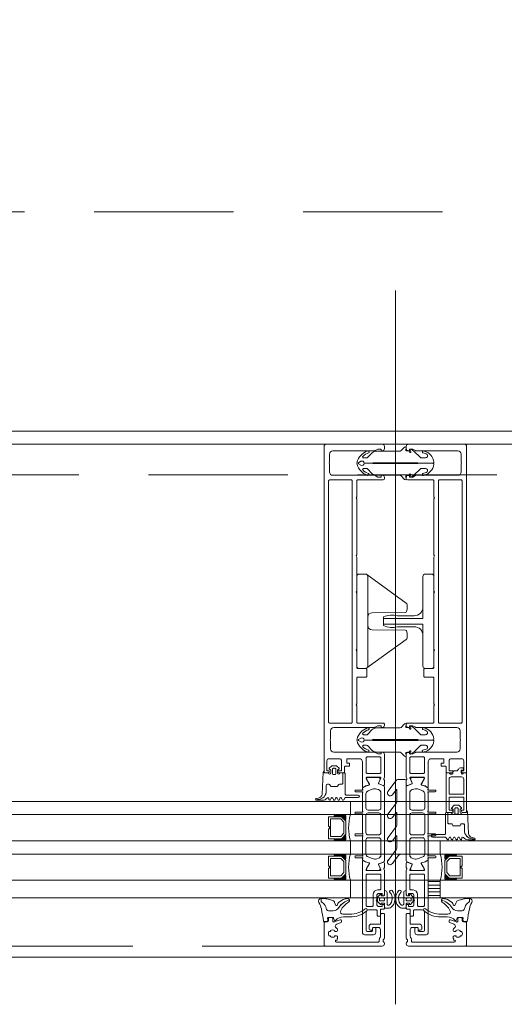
# Model space of a CAD drawing. Header units: millimetres. Extents: x 144573 to 336993, y 74252 to 247042.
# Tile 121 of 256: x 163815 to 164036, y 174594 to 175043. Entities that reach past the tile are written whole.
import ezdxf

# ---------------------------------------------------------------- set-up
doc = ezdxf.new("R2010")
doc.units = ezdxf.units.MM
doc.linetypes.add('ČÁRKOVANÁ', pattern=[19.05, 12.7, -6.35])
doc.layers.add('FASÁDA DETAILNÍ', color=255, linetype='Continuous', lineweight=0)

# ---------------------------------------------------------------- blocks, each defined once
blk = doc.blocks.new('284336')
for points in [[(-0.7, -9.6), (-10, -9.6, 0.414511), (-10.51, -10.11), (-10.51, -15.51, -1), (-11.69, -15.51), (-11.69, -9.6), (-12.69, -8.95, -0.668884), (-12.6, -8.23), (-11.99, -8.01, 0.766384), (-11.99, -7.21), (-12.6, -6.99, -0.76831), (-12.6, -6.23), (-11.99, -6.01, 0.766384), (-11.99, -5.21), (-12.6, -4.99, -0.76831), (-12.6, -4.23), (-11.99, -4.01, 0.766384), (-11.99, -3.21), (-12.6, -2.99, -0.877523), (-12.5, -2.22), (-12.1, -2.22, 0.698129), (-11.83, -1.5, -0.220231), (-12.89, 0.78), (-12.89, 3.45, -0.157143), (-12.82, 3.68), (-12.69, 3.42, -0.067482), (-12.48, 2.53, 0.393136), (-8.66, -1.02), (-6.1, -1.02, -0.414214), (-5.61, -1.51), (-5.61, -2.22, -0.267949), (-5.85, -2.65), (-6.35, -2.93, 0.267949), (-6.61, -3.38), (-6.61, -5.84, 0.267949), (-6.35, -6.29), (-5.85, -6.57, -0.267949), (-5.61, -7), (-5.61, -8.11, 0.414215), (-5.1, -8.62), (-0.41, -8.62), (-0.41, -9.31, -0.414212), (-0.7, -9.6)], [(-0.41, 0), (-0.41, -2, 0.990243), (-0.4, -3.02), (0.9, -3.02, 0.414214), (1.21, -2.71), (1.21, -2.61, -0.668123), (1.71, -2.4), (2.75, -3.45, -0.199004), (2.89, -3.79), (2.89, -5.43, -0.199038), (2.75, -5.77), (1.71, -6.82, -0.668191), (1.21, -6.61), (1.21, -6.51, 0.414214), (0.9, -6.2), (-0.4, -6.2, 0.990269), (-0.41, -7.22), (-0.41, -8.6), (-5.1, -8.6, -0.414215), (-5.59, -8.11), (-5.59, -7, 0.267949), (-5.84, -6.56), (-6.34, -6.27, -0.267949), (-6.59, -5.84), (-6.59, -3.38, -0.267949), (-6.34, -2.95), (-5.84, -2.66, 0.267949), (-5.59, -2.22), (-5.59, -1.51, 0.414214), (-6.1, -1), (-8.66, -1, -0.393156), (-12.46, 2.53, 0.067572), (-12.67, 3.43), (-12.8, 3.7, -0.637545), (-12.12, 3.53), (-11.92, 2.53, 0.344315), (-10.06, 0.91), (0, 0.38, -0.406913), (0.39, 0), (-0.41, 0)], [(1.7, -4.31, 0.414235), (1.2, -3.81), (-0.7, -3.81, 0.414214), (-1.2, -4.31), (-1.2, -4.91, 0.414214), (-0.7, -5.41), (1.2, -5.41, 0.414235), (1.7, -4.91), (1.7, -4.31)]]:
    blk.add_lwpolyline(points, format="xyb", close=True)
blk = doc.blocks.new('nesystémový nástavec 18')
for p, q in [((-17.5, 9.3), (-15.36, 9.3)), ((-15.36, 9.3), (0, 9.3)), ((0, 9.3), (0, 7.8)), ((-18, 6.8), (-18, 8.8)), ((-17, 6.3), (-17.5, 6.3)), ((-11, 8), (-17, 8)), ((-17, 8), (-17, 6.3)), ((-11, 1.3), (-11, 8)), ((-2.8, 8), (-9.7, 8)), ((-9.7, 1.3), (-9.7, 8)), ((-1.8, 2.3), (-1.8, 7)), ((-0.5, 7.3), (-0.5, 6.8)), ((0, 6.3), (0.55, 6.3)), ((0.55, 6.3), (0.95, 5.9)), ((0.95, 5.9), (0.95, 4.8)), ((0.95, 4.8), (0.95, 4.14)), ((-18, 0.5), (-18, 1.8)), ((-17.5, 2.3), (-17, 2.3)), ((-1.8, 0), (-17.5, 0)), ((-17, 2.3), (-17, 1.3)), ((-17, 1.3), (-11, 1.3)), ((-9.7, 1.3), (-2.8, 1.3)), ((0, 0), (-1.8, 0)), ((-0.4, 2.23), (-0.5, 2.04)), ((-0.5, 2.04), (-0.5, 2)), ((1.2, 2.44), (0, 2.44)), ((0, 1.5), (0, 0)), ((0.95, 4.14), (1.2, 4.14)), ((1.2, 1.85), (1.2, 2.44)), ((1.4, 3.94), (1.4, 3.84)), ((1.6, 3.64), (1.6, 3.64)), ((1.8, 1.37), (1.7, 1.35)), ((2.25, 1.63), (1.8, 1.37)), ((2.4, 2.84), (2.4, 1.89))]:
    blk.add_line(p, q)
for centre, radius, start, end in [((-17.5, 8.8), 0.5, 90, 180), ((-15.36, 9.8), 0.5, 270, 270.084), ((-17.5, 6.8), 0.5, 180.0012, 269.9988), ((-2.8, 7), 1, 0, 90), ((0, 7.3), 0.5, 89.9955, 180.0071), ((0, 6.8), 0.5, 179.9949, 270.006), ((0.75, 4.8), 0.2, 359.9656, 0.0344), ((-17.5, 1.8), 0.5, 89.999, 180.0002), ((-17.5, 0.5), 0.5, 180, 270), ((-2.8, 2.3), 1, 270, 0), ((0, 2), 0.5, 179.9716, 270.0327), ((0, 1.94), 0.5, 89.9975, 144.0007), ((1.2, 3.94), 0.2, 359.9707, 90.0249), ((1.7, 1.85), 0.5, 179.9991, 270), ((1.6, 3.84), 0.2, 179.9737, 270.035), ((1.6, 2.84), 0.8, 0.0065, 89.9919), ((2.1, 1.89), 0.3, 299.9815, 0.0183)]:
    blk.add_arc(centre, radius, start, end)
blk = doc.blocks.new('433270')
blk.add_lwpolyline([(1, 0, 0.414364), (0, -1), (0, -1.4, 0.255924), (0.23, -1.83, -0.547723), (0.23, -3.17, 0.255924), (0, -3.6), (0, -14.6, 0.414214), (0.3, -14.9), (1.2, -14.9, 0.414214), (1.7, -14.4), (1.7, -10.3, -0.414214), (2, -10), (6, -10, 0.414248), (7, -9), (7, -7.7, 0.414179), (6.5, -7.2), (5.7, -7.2, 0.414232), (5.4, -7.5), (5.4, -8.2, -0.414198), (5.1, -8.5), (2.8, -8.5, -0.414204), (1.8, -7.5), (1.8, -4.49, -0.147432), (1.97, -3.94, 0.147461), (2.4, -2.5), (2.4, -2.3, -0.414214), (2.9, -1.8), (21.87, -1.8, -0.668178), (22.22, -2.65), (22.16, -2.72, 1), (21.59, -3.29), (21.52, -3.35, 0.198912), (21.38, -3.71), (21.38, -4.05, 0.414214), (22.08, -4.75), (22.38, -4.75, 0.576988), (22.64, -4.3, -0.311246), (24.56, -4.3, 0.576988), (24.82, -4.75), (25.3, -4.75, -0.260065), (25.3, -6.65), (24.82, -6.65, 0.576988), (24.56, -7.1, -0.311246), (22.64, -7.1, 0.576988), (22.38, -6.65), (22.08, -6.65, 0.414214), (21.38, -7.35), (21.38, -7.61, 0.267949), (21.63, -8.04), (21.89, -8.2, -0.637047), (21.73, -10), (19.83, -10.7, 0.315299), (19.5, -11.17), (19.5, -11.49, 0.520567), (20.17, -11.96), (22.83, -10.99, -0.520567), (23.5, -11.46), (23.5, -12.5, 0.414062), (24, -13), (25, -13, 0.414186), (25.5, -12.5), (25.5, -11.5, -0.414182), (26, -11), (27, -11, 0.414214), (27.5, -10.5), (27.5, -0.5, 0.414214), (27, 0), (1, 0)], format="xyb", close=True)
blk = doc.blocks.new('284325')
for points in [[(0.84, -5.23, -0.560316), (0.94, -4.73), (1.94, -4.36, 0.3153), (2.14, -4.08), (2.14, -1.89, 0.451558), (1.8, -1.59), (0.9, -1.7, -0.399586), (0.57, -1.46), (0.3, -0.07, -0.415977), (0.53, 0.29, 0.024107), (6.15, 1.24, 0.076636), (8.99, 2.34, -0.577615), (10.79, 1.3), (10.02, 1.37, 0.283171), (9.08, 0.9, -0.168429), (7.07, -0.74), (5.9, -1.16, 0.315302), (5.24, -2.1), (5.24, -4.21, 0.269719), (6.76, -6.82, -0.194797), (10.18, -11.53, -0.342663), (9.17, -11.17, 0.119207), (5.43, -7.59, 0.578571), (3.63, -8.62), (3.63, -11.77, 0.176415), (6.16, -18.72, -1), (5.24, -19.49, -0.176415), (2.43, -11.77), (2.43, -8.89, 0.208286), (0.84, -5.23)], [(8.95, -6.65), (10.32, -8.78, -0.134555), (10.79, -10.63, -0.339795), (10.19, -11.53, 0.194788), (6.76, -6.81, -0.269736), (5.25, -4.21), (5.25, -2.1, -0.315302), (5.9, -1.17), (7.07, -0.74, 0.168429), (9.09, 0.89, -0.283167), (10.01, 1.36), (10.79, 1.29), (10.79, -0.74, -0.070852), (10.71, -1.3), (9.95, -3.93, -0.241839), (9.08, -4.83), (7.93, -5.22, 0.836024), (8.08, -6.19), (8.11, -6.19, -0.255349), (8.95, -6.65)]]:
    blk.add_lwpolyline(points, format="xyb", close=True)
blk = doc.blocks.new('244748_a')
blk.add_lwpolyline([(8.32, -1.69, 0.082248), (6.34, -0.9, -1.09695), (6.94, -0.1, -0.315353), (11.26, -5.15, -0.480529), (10.87, -5.64), (4.27, -5.64), (4.08, -5.45), (-16.53, -5.45), (-16.72, -5.64), (-20.43, -5.64, 0.574019), (-21.93, -4.78), (-22.99, -5.4, 0.524827), (-22.99, -5.9), (-21.93, -6.52, 0.574021), (-20.43, -5.66), (-16.72, -5.66), (-16.53, -5.85), (4.08, -5.85), (4.27, -5.66), (10.87, -5.66, -0.480529), (11.26, -6.15, -0.326229), (6.88, -11.09, -1.09695), (6.28, -10.3, 0.081457), (8.32, -9.61, 0.599203), (7.48, -8.05), (5.52, -8.05, 0.198965), (5.17, -8.2), (2.22, -11.15), (0.93, -12.01, -0.738038), (0.51, -11.62), (0.87, -11, 1), (0.35, -10.7), (0, -11.3), (-0.98, -11.3, 0.619205), (-1.45, -12.06), (-1.28, -12.43, -0.808139), (-2.04, -13.04), (-3.63, -11.44, 0.198906), (-4.34, -11.15), (-14.99, -11.15, -0.198936), (-16.76, -10.42), (-18.98, -8.2, 0.198942), (-19.33, -8.05), (-20.67, -8.05, 0.500217), (-21.09, -8.73, 0.122037), (-18.5, -10.27, -1.093735), (-19.1, -11.07, -0.240768), (-23.7, -6.07, -0.106226), (-23.7, -5.23, -0.256232), (-19, -0.13, -1.093735), (-18.4, -0.92, 0.116856), (-21.09, -2.57, 0.500217), (-20.67, -3.25), (-19.33, -3.25, 0.198942), (-18.98, -3.1), (-16.75, -0.88, -0.198936), (-14.99, -0.15), (-4.34, -0.15, 0.198907), (-3.63, 0.14), (-2.04, 1.74, -0.808139), (-1.28, 1.13), (-1.45, 0.76, 0.619205), (-0.98, 0), (0, 0), (0.35, -0.6, 1), (0.87, -0.3), (0.51, 0.32, -0.738038), (0.93, 0.71), (2.22, -0.15), (5.17, -3.1, 0.198965), (5.52, -3.25), (7.48, -3.25, 0.599203)], format="xyb", close=True)
blk = doc.blocks.new('236134_0100_s_v')
for points in [[(22.8, -23), (22.8, -5), (42, -5, 0.414214), (43, -4), (43, -1, 0.414214), (42, 0), (1, 0, 0.414214), (0, -1), (0, -4, 0.414214), (1, -5), (20.2, -5), (20.2, -23)], [(15, -5, -0.414214), (19, -9), (19, -16.57, 0.165764), (19.53, -23), (23.47, -23, 0.165764), (24, -16.57), (24, -9, -0.414214), (28, -5)]]:
    blk.add_lwpolyline(points, format="xyb")
blk = doc.blocks.new('236134_0200_s_v')
for points in [[(19.58, 5, -0.41166), (17.58, 6.98), (17.45, 22.25, 0.344217), (17.07, 22.73), (16, 23), (14, 23, 0.240828), (13.19, 22.59), (0.19, 4.59)], [(23.42, 5, 0.41166), (25.42, 6.98), (25.55, 22.25, -0.344217), (25.93, 22.73), (27, 23), (29, 23, -0.240828), (29.81, 22.59), (42.81, 4.59)]]:
    blk.add_lwpolyline(points, format="xyb")
blk.add_lwpolyline([(42, 5), (1, 5, 0.414214), (0, 4), (0, 1, 0.414214), (1, 0), (42, 0, 0.414214), (43, 1), (43, 4, 0.414214)], format="xyb", close=True)
blk = doc.blocks.new('288126')
for points in [[(-16.5, 0), (16.5, 0)], [(-21.36, -6.34), (-17.8, -3.69)], [(-17, -2.08), (-17, -0.5)], [(-8.83, -4.3), (-14.11, -4.3)], [(1.81, -4.3), (-3.71, -4.3)], [(12.21, -4.3), (6.93, -4.3)], [(17, -0.5), (17, -3.8)], [(-14.71, -4.5), (-19.87, -8.34)], [(-10.96, -6.34), (-8.71, -4.66)], [(-4.31, -4.5), (-9.47, -8.34)], [(-0.35, -6.36), (1.93, -4.66)], [(6.33, -4.5), (1.14, -8.37)], [(10.05, -6.36), (12.33, -4.66)], [(16.6, -4.6), (11.54, -8.37)]]:
    blk.add_lwpolyline(points)
for centre, radius, start, end in [((16.5, -0.5), 0.5, 0, 90), ((-16.5, -0.5), 0.5, 90, 180), ((16, -3.8), 1, 306.7059, 0), ((-20.61, -7.34), 1.25, 126.7059, 306.7059), ((-10.21, -7.34), 1.25, 126.7059, 306.7059), ((0.4, -7.37), 1.25, 126.7059, 306.7059), ((10.8, -7.37), 1.25, 126.7059, 306.7059)]:
    blk.add_arc(centre, radius, start, end)
at = {"extrusion": (0, 0, -1)}
for centre, radius, start, end in [((19, -2.08), 2, 180, 233.2941), ((14.11, -5.3), 1, 53.2941, 90), ((8.83, -4.5), 0.2, 90, 233.2941), ((3.71, -5.3), 1, 53.2941, 90), ((-1.81, -4.5), 0.2, 90, 233.2941), ((-6.93, -5.3), 1, 53.2941, 90), ((-12.21, -4.5), 0.2, 90, 233.2941)]:
    blk.add_arc(centre, radius, start, end, dxfattribs=at)
blk = doc.blocks.new('246426')
for points in [[(-1.84, 0.64), (-2.86, -0.38, 0.198926), (-3.15, -1.09), (-3.15, -2.31, 0.198926), (-2.86, -3.02), (-1.84, -4.04, 0.637051), (-1.5, -3.92), (-1.45, -3.4), (-0.3, -3.4, -0.41484), (0, -3.7), (0, -5.19, 0.414232), (0.5, -5.69), (2.14, -5.69, 0.071862), (2.2, -5.68, 0.157876), (3.73, -4.64, 0.360336), (3.48, 2.39, 0.964062), (2.54, 1.48, -0.403385), (2.25, -4.34, -0.190964), (2.11, -4.39), (1.7, -4.39, -0.414214), (1.2, -3.89), (1.2, 1.31, 0.414201), (0.2, 2.31), (0, 2.31), (0, 0.3, -0.414214), (-0.3, 0), (-1.45, 0), (-1.5, 0.52, 0.637051), (-1.84, 0.64)], [(-2.25, -1.4, -0.414214), (-1.85, -1), (-0.4, -1, -0.414214), (0, -1.4), (0, -2, -0.414214), (-0.4, -2.4), (-1.85, -2.4, -0.414214), (-2.25, -2), (-2.25, -1.4)]]:
    blk.add_lwpolyline(points, format="xyb", close=True)

msp = doc.modelspace()

# ---------------------------------------------------------------- hatches: boundary and pattern name
at = {"layer": 'FASÁDA DETAILNÍ'}
h = msp.add_hatch(dxfattribs=at)
h.set_pattern_fill('ANSI31', color=256, scale=0.5, angle=495)
h.set_pattern_definition([(180, (153687.0589, 130529.9017), (-7e-16, -1.5875), [])])
h.paths.add_polyline_path([(164001.48, 174650.259), (164006.98, 174650.259), (164006.98, 174642.259), (164001.48, 174642.259)])

# ---------------------------------------------------------------- linework, layer by layer
for p, q in [((163986.48, 174919.383), (163986.48, 174593.691)), ((164451.479, 174686.259), (163406.98, 174686.259)), ((163965.98, 174680.259), (163965.98, 174686.259)), ((163406.98, 174680.259), (164464.518, 174680.259)), ((164464.518, 174668.259), (163406.98, 174668.259)), ((163965.98, 174662.259), (163965.98, 174668.259)), ((164415.98, 174668.259), (164006.98, 174668.259)), ((164006.98, 174668.259), (164006.98, 174662.259)), ((163406.98, 174662.259), (164464.518, 174662.259)), ((164006.98, 174662.259), (164415.98, 174662.259)), ((164464.518, 174650.259), (163406.98, 174650.259)), ((163965.98, 174642.259), (163965.98, 174650.259)), ((164415.98, 174650.259), (164006.98, 174650.259)), ((164006.98, 174650.259), (164006.98, 174642.259)), ((163406.98, 174642.259), (164451.48, 174642.259)), ((164006.98, 174642.259), (164415.98, 174642.259))]:
    msp.add_line(p, q, dxfattribs=at)
for points in [[(173301.48, 174615.259), (146721.48, 174615.259), (146721.48, 198295.259), (173301.48, 198295.259)], [(173061.48, 174855.259), (146961.48, 174855.259), (146961.48, 198055.259), (173061.48, 198055.259)], [(163955.98, 174679.259), (163961.98, 174679.259), (163963.98, 174677.259), (163963.98, 174671.259), (163961.98, 174669.259), (163955.98, 174669.259), (163955.98, 174673.759), (163956.48, 174673.759), (163956.48, 174674.759), (163955.98, 174674.759)], [(163956.98, 174670.259), (163956.98, 174678.259), (163961.566, 174678.259), (163962.98, 174676.844), (163962.98, 174671.811), (163961.566, 174670.259)], [(163955.98, 174661.259), (163961.98, 174661.259), (163963.98, 174659.259), (163963.98, 174653.259), (163961.98, 174651.259), (163955.98, 174651.259), (163955.98, 174655.759), (163956.48, 174655.759), (163956.48, 174656.759), (163955.98, 174656.759)], [(163956.98, 174652.259), (163956.98, 174660.259), (163961.566, 174660.259), (163962.98, 174658.844), (163962.98, 174653.811), (163961.566, 174652.259)], [(164016.98, 174661.259), (164010.98, 174661.259), (164008.98, 174659.259), (164008.98, 174653.259), (164010.98, 174651.259), (164016.98, 174651.259), (164016.98, 174655.759), (164016.48, 174655.759), (164016.48, 174656.759), (164016.98, 174656.759)], [(164015.98, 174652.259), (164015.98, 174660.259), (164011.394, 174660.259), (164009.98, 174658.844), (164009.98, 174653.811), (164011.394, 174652.259)], [(164001.48, 174642.259), (164006.98, 174642.259), (164006.98, 174650.259), (164001.48, 174650.259)]]:
    msp.add_lwpolyline(points, close=True, dxfattribs=at)
at = {"layer": 'FASÁDA DETAILNÍ', "linetype": 'ČÁRKOVANÁ', "ltscale": 5}
for points in [[(173296.48, 174620.259), (146726.48, 174620.259), (146726.48, 198290.259), (173296.48, 198290.259)], [(173081.48, 174835.259), (146941.48, 174835.259), (146941.48, 198075.259), (173081.48, 198075.259)], [(172961.48, 174955.259), (147061.48, 174955.259), (147061.48, 197955.259), (172961.48, 197955.259)]]:
    msp.add_lwpolyline(points, close=True, dxfattribs=at)
at = {"layer": 'FASÁDA DETAILNÍ'}
for points in [[(166054.98, 174849.259), (163192.98, 174849.259)], [(164404.98, 174849.259), (164017.98, 174849.259)]]:
    msp.add_lwpolyline(points, dxfattribs=at)
for points in [[(163953.98, 174848.259), (163953.98, 174699.759, 0.4142136), (163954.48, 174699.259), (163955.78, 174699.259, 0.4142197), (163956.28, 174699.759), (163956.28, 174700.259), (163955.28, 174700.259), (163955.28, 174704.759, -0.4142136), (163956.28, 174705.759), (163960.98, 174705.759, -0.4142136), (163961.98, 174704.759), (163961.98, 174700.259), (163960.28, 174700.259), (163960.28, 174699.759, 0.4142012), (163960.78, 174699.259), (163962.78, 174699.259, 0.4142136), (163963.28, 174699.759), (163963.28, 174701.902, -0.4142136), (163963.78, 174702.402), (163965.58, 174702.402), (163965.58, 174703.653), (163964.38, 174703.653), (163964.38, 174705.459, -0.4142136), (163964.68, 174705.759), (163969.979, 174705.759, -0.4141667), (163971.479, 174704.259), (163971.48, 174697.261), (163971.48, 174693.161, 0.5773503), (163972.08, 174692.814), (163972.943, 174693.313), (163974.435, 174693.741, 0.4887011), (163974.612, 174694.18), (163973.18, 174696.645), (163973.18, 174697.066, -0.4325656), (163973.38, 174697.261), (163979.685, 174697.261, -0.5483974), (163979.87, 174696.979), (163978.802, 174694.596, 0.4253361), (163978.91, 174694.328), (163980.933, 174693.512, 0.5315629), (163981.483, 174693.883), (163981.483, 174695.947, 0.2313061), (163981.367, 174696.184, -0.3061853), (163981.263, 174696.503), (163981.48, 174697.261), (163981.48, 174707.764, 0.4142136), (163980.48, 174708.764), (163979.98, 174708.764), (163979.98, 174707.964), (163978.48, 174707.964), (163977.336, 174708.625, 0.1316504), (163976.836, 174708.759), (163958.472, 174708.759, -0.4142136), (163956.972, 174710.259), (163956.972, 174713.759, -0.3999851), (163956.972, 174714.759), (163956.972, 174718.459, -0.4142136), (163958.472, 174719.959), (163976.836, 174719.959, 0.1316504), (163977.336, 174720.093), (163978.48, 174720.753), (163979.98, 174720.753), (163979.98, 174719.953), (163980.48, 174719.953, 0.4142136), (163981.48, 174720.953), (163981.48, 174721.459, 0.4142136), (163980.98, 174721.959), (163969.38, 174721.959, -0.4142136), (163968.88, 174722.459), (163968.88, 174729.859, -0.3999851), (163968.88, 174730.859), (163968.88, 174742.459, -0.4142136), (163969.38, 174742.959), (163972.98, 174742.959, 0.4142136), (163973.48, 174743.459), (163973.48, 174746.459, 0.4142136), (163972.98, 174746.959), (163969.38, 174746.959, -0.4142136), (163968.88, 174747.459), (163968.88, 174754.759, -0.38324), (163968.88, 174755.759), (163968.88, 174781.259, -0.38324), (163968.88, 174782.259), (163968.88, 174797.759, -0.38324), (163968.88, 174798.759), (163968.88, 174824.259, -0.38324), (163968.88, 174825.259), (163968.88, 174832.559, -0.4142136), (163969.38, 174833.059), (163980.98, 174833.059, 0.4142136), (163981.48, 174833.559), (163981.48, 174834.059, 0.4142136), (163980.48, 174835.059), (163979.98, 174835.059), (163979.98, 174834.259), (163978.48, 174834.259), (163977.326, 174834.925, 0.1169365), (163976.826, 174835.059), (163957.972, 174835.059, -0.4142315), (163956.472, 174836.559), (163956.472, 174840.269, -0.3999851), (163956.472, 174841.269), (163956.472, 174844.759, -0.4142315), (163957.972, 174846.259), (163976.826, 174846.259, 0.1169365), (163977.326, 174846.393), (163978.48, 174847.059), (163979.98, 174847.059), (163979.98, 174846.259), (163980.48, 174846.259, 0.4142136), (163981.48, 174847.259), (163981.48, 174848.259, 0.4142136), (163980.48, 174849.259), (163954.98, 174849.259, 0.4142135), (163953.98, 174848.259)], [(164018.98, 174848.259), (164018.98, 174699.759, -0.4142136), (164018.48, 174699.259), (164017.18, 174699.259, -0.4142197), (164016.68, 174699.759), (164016.68, 174700.259), (164017.68, 174700.259), (164017.68, 174704.759, 0.4142136), (164016.68, 174705.759), (164011.98, 174705.759, 0.4142136), (164010.98, 174704.759), (164010.98, 174700.259), (164012.68, 174700.259), (164012.68, 174699.759, -0.4142012), (164012.18, 174699.259), (164010.18, 174699.259, -0.4142136), (164009.68, 174699.759), (164009.68, 174701.902, 0.4142136), (164009.18, 174702.402), (164007.38, 174702.402), (164007.38, 174703.653), (164008.58, 174703.653), (164008.58, 174705.459, 0.4142136), (164008.28, 174705.759), (164002.981, 174705.759, 0.4141667), (164001.481, 174704.259), (164001.48, 174697.261), (164001.48, 174693.161, -0.5773503), (164000.88, 174692.814), (164000.017, 174693.313), (163998.525, 174693.741, -0.4887011), (163998.348, 174694.18), (163999.78, 174696.645), (163999.78, 174697.066, 0.4325656), (163999.58, 174697.261), (163993.275, 174697.261, 0.5483974), (163993.09, 174696.979), (163994.158, 174694.596, -0.4253361), (163994.051, 174694.328), (163992.027, 174693.512, -0.5315629), (163991.478, 174693.883), (163991.478, 174695.947, -0.2313061), (163991.593, 174696.184, 0.3061853), (163991.697, 174696.503), (163991.48, 174697.261), (163991.48, 174707.764, -0.4142136), (163992.48, 174708.764), (163992.98, 174708.764), (163992.98, 174707.964), (163994.48, 174707.964), (163995.624, 174708.625, -0.1316504), (163996.124, 174708.759), (164014.488, 174708.759, 0.4142136), (164015.988, 174710.259), (164015.988, 174713.759, 0.3999851), (164015.988, 174714.759), (164015.988, 174718.459, 0.4142136), (164014.488, 174719.959), (163996.124, 174719.959, -0.1316504), (163995.624, 174720.093), (163994.48, 174720.753), (163992.98, 174720.753), (163992.98, 174719.953), (163992.48, 174719.953, -0.4142136), (163991.48, 174720.953), (163991.48, 174721.459, -0.4142136), (163991.98, 174721.959), (164003.58, 174721.959, 0.4142136), (164004.08, 174722.459), (164004.08, 174729.859, 0.3999851), (164004.08, 174730.859), (164004.08, 174742.459, 0.4142136), (164003.58, 174742.959), (163999.98, 174742.959, -0.4142136), (163999.48, 174743.459), (163999.48, 174746.459, -0.4142136), (163999.98, 174746.959), (164003.58, 174746.959, 0.4142136), (164004.08, 174747.459), (164004.08, 174754.759, 0.38324), (164004.08, 174755.759), (164004.08, 174781.259, 0.38324), (164004.08, 174782.259), (164004.08, 174797.759, 0.38324), (164004.08, 174798.759), (164004.08, 174824.259, 0.38324), (164004.08, 174825.259), (164004.08, 174832.559, 0.4142136), (164003.58, 174833.059), (163991.98, 174833.059, -0.4142136), (163991.48, 174833.559), (163991.48, 174834.059, -0.4142136), (163992.48, 174835.059), (163992.98, 174835.059), (163992.98, 174834.259), (163994.48, 174834.259), (163995.634, 174834.925, -0.1169365), (163996.134, 174835.059), (164014.988, 174835.059, 0.4142315), (164016.488, 174836.559), (164016.488, 174840.269, 0.3999851), (164016.488, 174841.269), (164016.488, 174844.759, 0.4142315), (164014.988, 174846.259), (163996.134, 174846.259, -0.1169365), (163995.634, 174846.393), (163994.48, 174847.059), (163992.98, 174847.059), (163992.98, 174846.259), (163992.48, 174846.259, -0.4142136), (163991.48, 174847.259), (163991.48, 174848.259, -0.4142136), (163992.48, 174849.259), (164017.98, 174849.259, -0.4142135), (164018.98, 174848.259)], [(163956.08, 174722.459), (163956.08, 174832.559, -0.4142136), (163956.58, 174833.059), (163966.28, 174833.059, -0.4142136), (163966.78, 174832.559), (163966.78, 174722.459, -0.4142136), (163966.28, 174721.959), (163956.58, 174721.959, -0.4142136), (163956.08, 174722.459)], [(164016.88, 174722.459), (164016.88, 174832.559, 0.4142136), (164016.38, 174833.059), (164006.68, 174833.059, 0.4142136), (164006.18, 174832.559), (164006.18, 174722.459, 0.4142136), (164006.68, 174721.959), (164016.38, 174721.959, 0.4142136), (164016.88, 174722.459)], [(163979.38, 174706.559, -0.4142136), (163979.88, 174706.059), (163979.88, 174699.559, -0.4142136), (163979.38, 174699.059), (163973.68, 174699.059, -0.4142136), (163973.18, 174699.559), (163973.18, 174706.059, -0.4142136), (163973.68, 174706.559), (163979.38, 174706.559)], [(163993.58, 174706.559, 0.4142136), (163993.08, 174706.059), (163993.08, 174699.559, 0.4142136), (163993.58, 174699.059), (163999.28, 174699.059, 0.4142136), (163999.78, 174699.559), (163999.78, 174706.059, 0.4142136), (163999.28, 174706.559), (163993.58, 174706.559)], [(163981.48, 174692.92), (163981.481, 174681.009), (163981.48, 174659.098, -0.3058367), (163981.167, 174658.634), (163978.88, 174657.711, 0.4253361), (163978.772, 174657.444), (163979.489, 174655.825, -0.5437525), (163978.804, 174654.769), (163973.9, 174654.769, -0.5781822), (163973.381, 174655.67), (163974.642, 174657.862, 0.4885049), (163974.466, 174658.301), (163972.951, 174658.735), (163971.63, 174659.498, -0.2824777), (163971.481, 174659.774), (163971.481, 174660.219, 1.4470094), (163971.349, 174660.569), (163968.381, 174660.569, -1), (163968.381, 174661.369), (163971.349, 174661.369, 1.4470094), (163971.481, 174661.719), (163971.481, 174670.259, 1.4470094), (163971.349, 174670.609), (163968.381, 174670.609, -1), (163968.381, 174671.409), (163971.349, 174671.409, 1.4470094), (163971.481, 174671.759), (163971.481, 174680.259, 1.4470094), (163971.349, 174680.609), (163968.381, 174680.609, -1), (163968.381, 174681.409), (163971.349, 174681.409, 1.4470094), (163971.481, 174681.759), (163971.481, 174690.299, 1.4470094), (163971.349, 174690.649), (163968.381, 174690.649, -1), (163968.381, 174691.449), (163971.349, 174691.449, 1.4470094), (163971.481, 174691.799), (163971.481, 174692.244, -0.2824777), (163971.63, 174692.52), (163972.951, 174693.282), (163974.466, 174693.717, 0.4885049), (163974.642, 174694.156), (163973.381, 174696.347, -0.5781822), (163973.9, 174697.249), (163978.804, 174697.249, -0.5437525), (163979.489, 174696.192), (163978.772, 174694.574, 0.4253361), (163978.88, 174694.306), (163981.167, 174693.383, -0.3058367), (163981.48, 174692.92)], [(163991.48, 174692.92), (163991.479, 174681.009), (163991.48, 174659.098, 0.3058367), (163991.793, 174658.634), (163994.08, 174657.711, -0.4253361), (163994.188, 174657.444), (163993.471, 174655.825, 0.5437525), (163994.156, 174654.769), (163999.06, 174654.769, 0.5781822), (163999.579, 174655.67), (163998.318, 174657.862, -0.4885049), (163998.494, 174658.301), (164000.009, 174658.735), (164001.33, 174659.498, 0.2824777), (164001.479, 174659.774), (164001.479, 174660.219, -1.4470094), (164001.612, 174660.569), (164004.579, 174660.569, 1), (164004.579, 174661.369), (164001.612, 174661.369, -1.4470094), (164001.479, 174661.719), (164001.479, 174670.259, -1.4470094), (164001.612, 174670.609), (164004.579, 174670.609, 1), (164004.579, 174671.409), (164001.612, 174671.409, -1.4470094), (164001.479, 174671.759), (164001.479, 174680.259, -1.4470094), (164001.612, 174680.609), (164004.579, 174680.609, 1), (164004.579, 174681.409), (164001.612, 174681.409, -1.4470094), (164001.479, 174681.759), (164001.479, 174690.299, -1.4470094), (164001.612, 174690.649), (164004.579, 174690.649, 1), (164004.579, 174691.449), (164001.612, 174691.449, -1.4470094), (164001.479, 174691.799), (164001.479, 174692.244, 0.2824777), (164001.33, 174692.52), (164000.009, 174693.282), (163998.494, 174693.717, -0.4885049), (163998.318, 174694.156), (163999.579, 174696.347, 0.5781822), (163999.06, 174697.249), (163994.156, 174697.249, 0.5437525), (163993.471, 174696.192), (163994.188, 174694.574, -0.4253361), (163994.08, 174694.306), (163991.793, 174693.383, 0.3058367), (163991.48, 174692.92)], [(163979.881, 174683.309), (163979.881, 174690.209, 0.3249157), (163978.845, 174691.636), (163977.994, 174691.912, 0.1764286), (163975.943, 174691.84), (163974.018, 174691.061, 0.305619), (163973.081, 174689.671), (163973.081, 174683.309, 0.4142178), (163974.081, 174682.309), (163978.881, 174682.309, 0.4142178), (163979.881, 174683.309)], [(163993.079, 174683.309), (163993.079, 174690.209, -0.3249157), (163994.116, 174691.636), (163994.966, 174691.912, -0.1764286), (163997.018, 174691.84), (163998.942, 174691.061, -0.305619), (163999.879, 174689.671), (163999.879, 174683.309, -0.4142178), (163998.879, 174682.309), (163994.079, 174682.309, -0.4142178), (163993.079, 174683.309)], [(163979.881, 174672.009), (163979.881, 174680.009, 0.4142136), (163978.881, 174681.009), (163974.081, 174681.009, 0.4142136), (163973.081, 174680.009), (163973.081, 174672.009, 0.4142136), (163974.081, 174671.009), (163978.881, 174671.009, 0.4142136), (163979.881, 174672.009)], [(163993.079, 174672.009), (163993.079, 174680.009, -0.4142136), (163994.079, 174681.009), (163998.879, 174681.009, -0.4142136), (163999.879, 174680.009), (163999.879, 174672.009, -0.4142136), (163998.879, 174671.009), (163994.079, 174671.009, -0.4142136), (163993.079, 174672.009)], [(163979.881, 174661.808), (163979.881, 174668.709, 0.4142178), (163978.881, 174669.709), (163974.081, 174669.709, 0.4142178), (163973.081, 174668.709), (163973.081, 174662.346, 0.305619), (163974.018, 174660.956), (163975.943, 174660.178, 0.1764286), (163977.994, 174660.106), (163978.845, 174660.382, 0.3249157), (163979.881, 174661.808)], [(163993.079, 174661.808), (163993.079, 174668.709, -0.4142178), (163994.079, 174669.709), (163998.879, 174669.709, -0.4142178), (163999.879, 174668.709), (163999.879, 174662.346, -0.305619), (163998.942, 174660.956), (163997.018, 174660.178, -0.1764286), (163994.966, 174660.106), (163994.116, 174660.382, -0.3249157), (163993.079, 174661.808)], [(163981.48, 174654.759), (163981.48, 174643.759, -0.4144257), (163980.98, 174643.259), (163980.487, 174643.259), (163980.487, 174644.259), (163978.987, 174644.259, 0.4142136), (163977.987, 174643.259), (163977.987, 174641.759, 0.3999851), (163977.987, 174640.759), (163977.987, 174639.259, 0.4142136), (163978.987, 174638.259), (163980.48, 174638.259), (163980.48, 174639.259), (163980.98, 174639.259, -0.4144559), (163981.48, 174638.758), (163981.479, 174637.458, -0.4139712), (163981.179, 174637.159), (163979.98, 174637.159, 0.4142136), (163979.68, 174636.859), (163979.68, 174633.859), (163978.68, 174633.859, -0.4142136), (163978.18, 174634.359), (163978.18, 174636.259, 0.4142136), (163977.68, 174636.759), (163974.18, 174636.759, 0.4142056), (163973.18, 174635.759), (163973.18, 174627.459, 0.4142063), (163973.68, 174626.959), (163975.58, 174626.959, 0.414219), (163976.08, 174627.459), (163976.08, 174628.259, -0.4142136), (163976.58, 174628.759), (163977.08, 174628.759, -0.4142136), (163977.58, 174628.259), (163977.58, 174626.459, -0.4142136), (163976.58, 174625.459), (163972.48, 174625.459, -0.4142136), (163971.48, 174626.459), (163971.48, 174654.759), (163971.48, 174658.859, -0.5773503), (163972.08, 174659.205), (163972.943, 174658.707), (163974.435, 174658.279, -0.4887011), (163974.612, 174657.84), (163973.18, 174655.374), (163973.18, 174654.954, 0.4325656), (163973.38, 174654.759), (163979.685, 174654.759, 0.5483974), (163979.87, 174655.04), (163978.802, 174657.424, -0.4253361), (163978.91, 174657.691), (163980.933, 174658.508, -0.5315625), (163981.483, 174658.137), (163981.483, 174656.073, -0.2313061), (163981.367, 174655.836, 0.3061853), (163981.263, 174655.517), (163981.48, 174654.759)], [(163991.48, 174654.759), (163991.48, 174643.759, 0.4144257), (163991.98, 174643.259), (163992.473, 174643.259), (163992.473, 174644.259), (163993.973, 174644.259, -0.4142136), (163994.973, 174643.259), (163994.973, 174641.759, -0.3999851), (163994.973, 174640.759), (163994.973, 174639.259, -0.4142136), (163993.973, 174638.259), (163992.48, 174638.259), (163992.48, 174639.259), (163991.98, 174639.259, 0.4144559), (163991.48, 174638.758), (163991.481, 174637.458, 0.4139712), (163991.781, 174637.159), (163992.98, 174637.159, -0.4142136), (163993.28, 174636.859), (163993.28, 174633.859), (163994.28, 174633.859, 0.4142136), (163994.78, 174634.359), (163994.78, 174636.259, -0.4142136), (163995.28, 174636.759), (163998.78, 174636.759, -0.4142056), (163999.78, 174635.759), (163999.78, 174627.459, -0.4142063), (163999.28, 174626.959), (163997.38, 174626.959, -0.414219), (163996.88, 174627.459), (163996.88, 174628.259, 0.4142136), (163996.38, 174628.759), (163995.88, 174628.759, 0.4142136), (163995.38, 174628.259), (163995.38, 174626.459, 0.4142136), (163996.38, 174625.459), (164000.48, 174625.459, 0.4142136), (164001.48, 174626.459), (164001.48, 174654.759), (164001.48, 174658.859, 0.5773503), (164000.88, 174659.205), (164000.017, 174658.707), (163998.525, 174658.279, 0.4887011), (163998.348, 174657.84), (163999.78, 174655.374), (163999.78, 174654.954, -0.4325656), (163999.58, 174654.759), (163993.275, 174654.759, -0.5483974), (163993.09, 174655.04), (163994.158, 174657.424, 0.4253361), (163994.051, 174657.691), (163992.027, 174658.508, 0.5315625), (163991.478, 174658.137), (163991.478, 174656.073, 0.2313061), (163991.593, 174655.836, -0.3061853), (163991.697, 174655.517), (163991.48, 174654.759)], [(163973.18, 174652.559), (163973.18, 174638.859, 0.4142136), (163973.68, 174638.359), (163975.887, 174638.359, 0.4142136), (163976.387, 174638.859), (163976.387, 174643.829, -0.4111388), (163978.387, 174645.859), (163979.38, 174645.859, 0.4142136), (163979.88, 174646.359), (163979.88, 174652.559, 0.4142136), (163979.38, 174653.059), (163973.68, 174653.059, 0.4142136), (163973.18, 174652.559)], [(163999.78, 174652.559), (163999.78, 174638.859, -0.4142136), (163999.28, 174638.359), (163997.073, 174638.359, -0.4142136), (163996.573, 174638.859), (163996.573, 174643.829, 0.4111388), (163994.573, 174645.859), (163993.58, 174645.859, -0.4142136), (163993.08, 174646.359), (163993.08, 174652.559, -0.4142136), (163993.58, 174653.059), (163999.28, 174653.059, -0.4142136), (163999.78, 174652.559)]]:
    msp.add_lwpolyline(points, format="xyb", close=True, dxfattribs=at)
for centre, radius, start, end in [((163958.117, 174679.759), 0.596, 303.03656, 56.96344), ((163958.41, 174679.759), 0.596, 303.03656, 56.96344), ((163958.702, 174679.759), 0.596, 303.03656, 56.96344), ((163958.995, 174679.759), 0.596, 303.03656, 56.96344), ((163959.287, 174679.759), 0.596, 303.03656, 56.96344), ((163959.58, 174679.759), 0.596, 303.03656, 56.96344), ((163959.872, 174679.759), 0.596, 303.03656, 56.96344), ((163960.165, 174679.759), 0.596, 303.03656, 56.96344), ((163960.457, 174679.759), 0.596, 303.03656, 56.96344), ((163960.75, 174679.759), 0.596, 303.03656, 56.96344), ((163961.042, 174679.759), 0.596, 303.03656, 56.96344), ((163961.335, 174679.759), 0.596, 303.03656, 56.96344), ((163961.627, 174679.759), 0.596, 303.03656, 56.96344), ((163961.64, 174679.621), 0.879, 313.99491, 46.49644), ((163961.549, 174679.473), 1.263, 321.96563, 38.49956), ((163961.389, 174679.334), 1.712, 327.29495, 32.68565), ((163961.145, 174679.189), 2.248, 331.52734, 28.40281), ((163960.796, 174679.021), 2.897, 335.30667, 25.29515), ((163960.429, 174678.907), 3.546, 337.29382, 22.40905), ((163987.871, 174674.259), 22.699, 164.67278, 195.32722), ((163958.117, 174668.759), 0.596, 303.03656, 56.96344), ((163958.41, 174668.759), 0.596, 303.03656, 56.96344), ((163958.702, 174668.759), 0.596, 303.03656, 56.96344), ((163958.995, 174668.759), 0.596, 303.03656, 56.96344), ((163959.287, 174668.759), 0.596, 303.03656, 56.96344), ((163959.58, 174668.759), 0.596, 303.03656, 56.96344), ((163959.872, 174668.759), 0.596, 303.03656, 56.96344), ((163960.165, 174668.759), 0.596, 303.03656, 56.96344), ((163960.457, 174668.759), 0.596, 303.03656, 56.96344), ((163960.75, 174668.759), 0.596, 303.03656, 56.96344), ((163961.042, 174668.759), 0.596, 303.03656, 56.96344), ((163961.335, 174668.759), 0.596, 303.03656, 56.96344), ((163961.627, 174668.759), 0.596, 303.03656, 56.96344), ((163961.64, 174668.896), 0.879, 313.50356, 46.00509), ((163961.549, 174669.045), 1.263, 321.50044, 38.03437), ((163961.389, 174669.183), 1.712, 327.31435, 32.70505), ((163961.145, 174669.328), 2.248, 331.59719, 28.47266), ((163960.796, 174669.496), 2.897, 334.70485, 24.69333), ((163960.429, 174669.61), 3.546, 337.59095, 22.70618), ((163958.117, 174661.759), 0.596, 303.03656, 56.96344), ((163958.41, 174661.759), 0.596, 303.03656, 56.96344), ((163958.702, 174661.759), 0.596, 303.03656, 56.96344), ((163958.995, 174661.759), 0.596, 303.03656, 56.96344), ((163959.287, 174661.759), 0.596, 303.03656, 56.96344), ((163959.58, 174661.759), 0.596, 303.03656, 56.96344), ((163959.872, 174661.759), 0.596, 303.03656, 56.96344), ((163960.165, 174661.759), 0.596, 303.03656, 56.96344), ((163960.457, 174661.759), 0.596, 303.03656, 56.96344), ((163960.75, 174661.759), 0.596, 303.03656, 56.96344), ((163961.042, 174661.759), 0.596, 303.03656, 56.96344), ((163961.335, 174661.759), 0.596, 303.03656, 56.96344), ((163961.627, 174661.759), 0.596, 303.03656, 56.96344), ((163961.64, 174661.621), 0.879, 313.99491, 46.49644), ((163961.549, 174661.473), 1.263, 321.96563, 38.49956), ((163961.389, 174661.334), 1.712, 327.29495, 32.68565), ((163961.145, 174661.189), 2.248, 331.52734, 28.40281), ((163960.796, 174661.021), 2.897, 335.30667, 25.29515), ((163960.429, 174660.907), 3.546, 337.29382, 22.40905), ((163987.871, 174656.259), 22.699, 164.67278, 195.32722), ((163985.089, 174656.259), 22.699, 344.67278, 15.32722), ((164012.531, 174660.907), 3.546, 157.59095, 202.70618), ((164012.164, 174661.021), 2.897, 154.70485, 204.69333), ((164011.815, 174661.189), 2.248, 151.59719, 208.47266), ((164011.571, 174661.334), 1.712, 147.31435, 212.70505), ((164011.411, 174661.473), 1.263, 141.50044, 218.03437), ((164011.321, 174661.621), 0.879, 133.50356, 226.00509), ((164011.333, 174661.759), 0.596, 123.03656, 236.96344), ((164011.625, 174661.759), 0.596, 123.03656, 236.96344), ((164011.918, 174661.759), 0.596, 123.03656, 236.96344), ((164012.21, 174661.759), 0.596, 123.03656, 236.96344), ((164012.503, 174661.759), 0.596, 123.03656, 236.96344), ((164012.795, 174661.759), 0.596, 123.03656, 236.96344), ((164013.088, 174661.759), 0.596, 123.03656, 236.96344), ((164013.38, 174661.759), 0.596, 123.03656, 236.96344), ((164013.673, 174661.759), 0.596, 123.03656, 236.96344), ((164013.965, 174661.759), 0.596, 123.03656, 236.96344), ((164014.258, 174661.759), 0.596, 123.03656, 236.96344), ((164014.55, 174661.759), 0.596, 123.03656, 236.96344), ((164014.843, 174661.759), 0.596, 123.03656, 236.96344), ((163958.117, 174650.759), 0.596, 303.03656, 56.96344), ((163958.41, 174650.759), 0.596, 303.03656, 56.96344), ((163958.702, 174650.759), 0.596, 303.03656, 56.96344), ((163958.995, 174650.759), 0.596, 303.03656, 56.96344), ((163959.287, 174650.759), 0.596, 303.03656, 56.96344), ((163959.58, 174650.759), 0.596, 303.03656, 56.96344), ((163959.872, 174650.759), 0.596, 303.03656, 56.96344), ((163960.165, 174650.759), 0.596, 303.03656, 56.96344), ((163960.457, 174650.759), 0.596, 303.03656, 56.96344), ((163960.75, 174650.759), 0.596, 303.03656, 56.96344), ((163961.042, 174650.759), 0.596, 303.03656, 56.96344), ((163961.335, 174650.759), 0.596, 303.03656, 56.96344), ((163961.627, 174650.759), 0.596, 303.03656, 56.96344), ((163961.64, 174650.896), 0.879, 313.50356, 46.00509), ((163961.549, 174651.045), 1.263, 321.50044, 38.03437), ((163961.389, 174651.183), 1.712, 327.31435, 32.70505), ((163961.145, 174651.328), 2.248, 331.59719, 28.47266), ((163960.796, 174651.496), 2.897, 334.70485, 24.69333), ((163960.429, 174651.61), 3.546, 337.59095, 22.70618), ((164012.531, 174651.61), 3.546, 157.29382, 202.40905), ((164012.164, 174651.496), 2.897, 155.30667, 205.29515), ((164011.815, 174651.328), 2.248, 151.52734, 208.40281), ((164011.571, 174651.183), 1.712, 147.29495, 212.68565), ((164011.411, 174651.045), 1.263, 141.96563, 218.49956), ((164011.321, 174650.896), 0.879, 133.99491, 226.49644), ((164011.333, 174650.759), 0.596, 123.03656, 236.96344), ((164011.625, 174650.759), 0.596, 123.03656, 236.96344), ((164011.918, 174650.759), 0.596, 123.03656, 236.96344), ((164012.21, 174650.759), 0.596, 123.03656, 236.96344), ((164012.503, 174650.759), 0.596, 123.03656, 236.96344), ((164012.795, 174650.759), 0.596, 123.03656, 236.96344), ((164013.088, 174650.759), 0.596, 123.03656, 236.96344), ((164013.38, 174650.759), 0.596, 123.03656, 236.96344), ((164013.673, 174650.759), 0.596, 123.03656, 236.96344), ((164013.965, 174650.759), 0.596, 123.03656, 236.96344), ((164014.258, 174650.759), 0.596, 123.03656, 236.96344), ((164014.55, 174650.759), 0.596, 123.03656, 236.96344), ((164014.843, 174650.759), 0.596, 123.03656, 236.96344)]:
    msp.add_arc(centre, radius, start, end, dxfattribs=at)

# ---------------------------------------------------------------- block references
for name, p in [('244748_a', (163992.702, 174846.219)), ('244748_a', (163992.702, 174719.919)), ('246426', (163981.485, 174643.259))]:
    msp.add_blockref(name, p, dxfattribs=at)
at = {"layer": 'FASÁDA DETAILNÍ', "xscale": -1}
for name, p, rotation in [('236134_0200_s_v', (163968.88, 174746.959), 270), ('236134_0100_s_v', (164004.08, 174746.959), 270), ('288126', (163991.479, 174679.249), 270), ('284336', (164018.98, 174681.669), 270), ('284325', (164018.98, 174631.119), 270), ('433270', (163991.48, 174620.259), 180)]:
    msp.add_blockref(name, p, dxfattribs=dict(at, rotation=rotation))
at = {"layer": 'FASÁDA DETAILNÍ'}
for name, p, rotation in [('284336', (163953.98, 174699.669), 90), ('nesystémový nástavec 18', (164018.98, 174699.259), 90), ('284325', (163953.98, 174631.119), 90), ('433270', (163981.48, 174620.259), 180)]:
    msp.add_blockref(name, p, dxfattribs=dict(at, rotation=rotation))
at = {"layer": 'FASÁDA DETAILNÍ', "xscale": -1}
msp.add_blockref('246426', (163991.476, 174643.259), dxfattribs=at)

doc.saveas('drawing.dxf')
